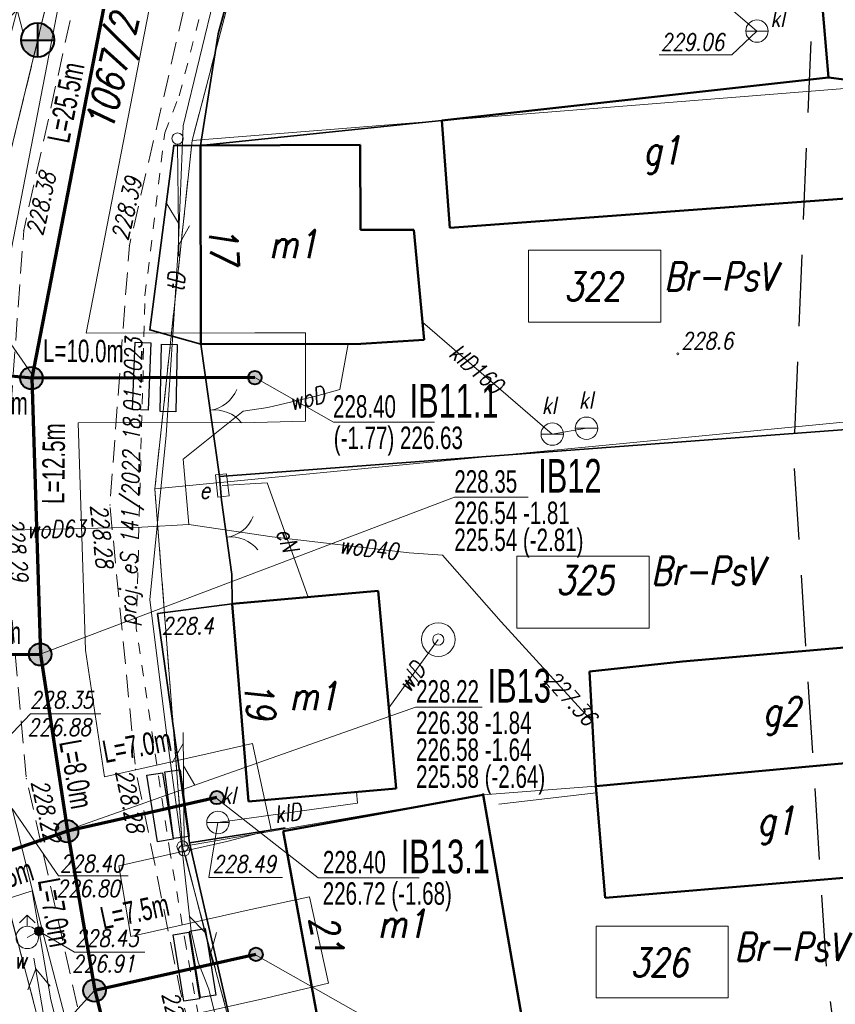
# Model space of a CAD drawing. Header units: millimetres. Extents: x 7436010 to 7436992, y 5663514 to 5666647.
# Tile 21 of 73: x 7436260 to 7436296, y 5663968 to 5664012. Entities that reach past the tile are written whole.
import ezdxf
from ezdxf.enums import TextEntityAlignment as Align

# ---------------------------------------------------------------- set-up
doc = ezdxf.new("R2010")
doc.units = ezdxf.units.MM
doc.header["$PDSIZE"] = 1
for name, pattern in [('$0$HIDDEN', [9.525, 6.35, -3.175]), ('1', [0]), ('2_EGBU_A', [0]), ('3', [1, 0.5, -0.5]), ('GDE', [0]), ('GUZ', [1.5, 1, -0.5]), ('KOU', [1.5, 1, -0.5])]:
    doc.linetypes.add(name, pattern=pattern)
for name, color, linetype, lineweight in [('1 OGRODZENIE', 7, 'BGT', 35), ('15 PRZEWODY KL', 34, 'Continuous', 18), ('17 SŁUPY TELEKOMUNIKACYJNE', 30, 'Continuous', 18), ('18 LINIE TELEKOMUNIAKCYJNE', 30, 'Continuous', 18), ('2 BRAMY FURTKI', 7, 'Continuous', 18), ('23 LINIE eN', 1, 'Continuous', 18), ('27 ZASUWY WODOCIĄGOWE ISTN', 5, 'Continuous', 18), ('29 HYDRANT', 5, 'Continuous', 18), ('30 WODOCIĄGI ISTN', 5, 'Continuous', 18), ('31 SZAMBO OSADNIK', 34, 'Continuous', 18), ('36 SZAFA eN', 1, 'Continuous', 18), ('37 PRZEWODY PODZIEMNE eN', 1, 'Continuous', 18), ('4 JEZDNIA MB', 7, 'KOU', 18), ('42 RZĘDNE WODOCIĄG', 5, 'Continuous', 18), ('43 RZĘDNE KL', 34, 'Continuous', 18), ('_AA_Kanalizacja grawitacyjna - trasa', 244, 'Continuous', 70), ('_AA_Odcinki boczne grawitacyjne 160mm - trasa', 30, 'Continuous', 70), ('_AA_Studnia kanalizacyjna bet.1000mm - symbol', 24, 'Continuous', 40), ('_AA_Studnia kanalizacyjna PP 600mm - symbol', 24, 'Continuous', 40), ('_DZIAŁKI DO POZWOLENIA', 110, 'Continuous', 9), ('_GG_Otwory geologiczne - symbole', 10, 'Continuous', 40), ('_J_rury AROT', 1, 'Continuous', 30), ('_LINIA ROZ.LOKA', 4, '$0$HIDDEN', 30), ('Dzialki', 7, 'GDE', 18), ('DZIALKI_SYT-WYS_T_0', 7, 'Continuous', 18), ('Działki zarys', 7, 'Continuous', 18), ('EADTD_T_0', 7, 'Continuous', 18), ('EBTPO_L_2', 7, '1', 18), ('EDZPD_L_1', 7, 'GDE', 18), ('EDZPP_T_0', 7, 'Continuous', 18), ('EDZTD_T_0', 7, 'Continuous', 18), ('EGBB_E_T_0', 7, 'Continuous', 18), ('EGBB_L_0', 7, '2_EGBU_A', 50), ('EKLTK_T_0', 96, 'Continuous', 18), ('GG_otwory_geologiczne_geolog', 10, 'Continuous', 40), ('Linie_odn', 7, 'Continuous', 9), ('obszar odziaływania inwestcyji', 80, 'Continuous', 20), ('Punkty', 7, 'Continuous', 18), ('PunPOMIAR1', 7, 'Continuous', 18), ('RzedPOMIAR1', 7, 'Continuous', 18), ('SIEC_ENERGETYCZNA_L_0', 1, '3', 18), ('SZOPO_L_0', 7, 'BGT', 35), ('UŻYTKI LINIE', 96, 'GUZ', 18), ('UŻYTKI OZNACZENIE', 96, 'Continuous', 18), ('WEKTOR PRZEWODY kl', 34, 'Continuous', 18), ('WEKTOR PRZEWODY TELEKOMUNIKACYJNE', 30, 'Continuous', 18), ('WEKTOR PRZEWODY wl', 5, 'Continuous', 18), ('WEKTOR RZĘDNE TERENU', 7, 'Continuous', 18), ('WEKTOR RZĘDNE WODOCIĄG wo', 5, 'Continuous', 18), ('WEKTOR STUDNIA GŁĘBINOWA', 5, 'Continuous', 18), ('WEKTOR SZAMBO', 34, 'Continuous', 18), ('WEKTOR WODOCIĄGI wo', 5, 'Continuous', 18)]:
    doc.layers.add(name, color=color, linetype=linetype, lineweight=lineweight)
for name, color, linetype in [('_AA_Studnia kanalizacyjna bet.1000mm - plamki', 255, 'Continuous'), ('_AA_Studnia kanalizacyjna PP 600mm - plamki', 24, 'Continuous'), ('_map', 7, 'Continuous'), ('TEKST ks przyłącz korek', 32, 'Continuous'), ('TEKST ks przyłącz L _ i', 32, 'Continuous'), ('TEKST ks sieć L _ i', 244, 'Continuous'), ('TEKST ks studnia', 244, 'Continuous')]:
    doc.layers.add(name, color=color, linetype=linetype)
doc.styles.add('K1_ACAD', font='romans.shx', dxfattribs={"width": 0.8, "oblique": 12})
doc.styles.add('PLAN 1 pop.', font='ARIALN.TTF', dxfattribs={"width": 0.8})
doc.styles.add('PLAN 2 pop.', font='ARIALN.TTF', dxfattribs={"width": 0.8})
doc.linetypes.add('BGT', pattern='A,3.75,[133,ltypeshp.shx,S=0.1875,R=0,X=0,Y=0],3.75', length=7.5)

# ---------------------------------------------------------------- blocks, each defined once
blk = doc.blocks.new('GRO')
at = {"linetype": 'Continuous'}
blk.add_circle((0, 0), 0.045, dxfattribs=at)
blk = doc.blocks.new('GRT')
at = {"linetype": 'Continuous'}
blk.add_circle((0, 0), 0.25, dxfattribs=at)
blk = doc.blocks.new('SZB')
at = {"linetype": 'Continuous'}
blk.add_line((-0.5, 0), (0.5, 0), dxfattribs=at)
blk.add_circle((0, 0), 0.5, dxfattribs=at)
blk = doc.blocks.new('BGB')
at = {"linetype": 'Continuous'}
for centre, start, end in [((-1.5, 0), 359.9995, 60), ((1.5, 0), 120, 180.0005)]:
    blk.add_arc(centre, 1.5, start, end, dxfattribs=at)
blk = doc.blocks.new('STE')
at = {"linetype": 'Continuous'}
for p, q in [((0.5, 0.25), (-0.5, 0.25)), ((-0.5, 0.25), (-0.5, -0.25)), ((0.5, -0.25), (0.5, 0.25)), ((-0.5, -0.25), (0.5, -0.25))]:
    blk.add_line(p, q, dxfattribs=at)
blk = doc.blocks.new('SLS')
at = {"linetype": 'Continuous'}
blk.add_circle((0, 0), 0.25, dxfattribs=at)
blk = doc.blocks.new('PLT')
at = {"linetype": 'Continuous'}
for p, q in [((3.9, 0.5), (4.76605, 0)), ((0.25, 0), (5.25, 0)), ((3.76605, 0), (2.9, -0.5))]:
    blk.add_line(p, q, dxfattribs=at)
blk = doc.blocks.new('PNN')
at = {"linetype": 'Continuous'}
for p, q in [((3.9, 0.5), (4.76605, 0)), ((0.25, 0), (5.25, 0)), ((4.76605, 0), (3.9, -0.5))]:
    blk.add_line(p, q, dxfattribs=at)
blk = doc.blocks.new('ZAS')
at = {"linetype": 'Continuous'}
for radius in [0.2, 0.175, 0.15, 0.125, 0.1, 0.075, 0.05, 0.025, 0.00715]:
    blk.add_circle((0, 0), radius, dxfattribs=at)
blk = doc.blocks.new('HYP')
at = {"linetype": 'Continuous'}
for p, q in [((0, 1), (-0.35355, 0.64645)), ((0, 1), (0.35355, 0.64645)), ((0, 0.5), (0, 1))]:
    blk.add_line(p, q, dxfattribs=at)
blk.add_circle((0, 0), 0.5, dxfattribs=at)
blk = doc.blocks.new('WSP')
at = {"linetype": 'Continuous'}
blk.add_circle((0, 0), 0.045, dxfattribs=at)
blk = doc.blocks.new('STD')
at = {"linetype": 'Continuous'}
for radius in [0.75, 0.25]:
    blk.add_circle((0, 0), radius, dxfattribs=at)
blk = doc.blocks.new('STUDZ')
at = {"layer": '1 OGRODZENIE', "flags": 128}
for points in [[(7436272.77, 5664026.87), (7436269.94, 5664016.4), (7436269.67, 5664015.22), (7436268.56, 5664011.14), (7436267.764, 5664006.174)], [(7436267.764, 5664006.174), (7436278.524, 5664007.286)], [(7436267.764, 5664006.174), (7436266.58, 5664006.17), (7436265.51, 5663997.95), (7436267.784, 5663997.322), (7436268.62, 5663991.42), (7436268.71, 5663990.36), (7436269.17, 5663987.06), (7436269.177, 5663985.742)], [(7436268.62, 5663991.42), (7436301.526, 5663993.885)], [(7436269.177, 5663985.742), (7436265.86, 5663985.31), (7436267.28, 5663975.1)]]:
    blk.add_lwpolyline(points, dxfattribs=at)
at = {"layer": '15 PRZEWODY KL', "flags": 128}
blk.add_lwpolyline([(7436292.58, 5664011.27), (7436285.578, 5664017.285)], dxfattribs=at)
at = {"layer": '30 WODOCIĄGI ISTN', "flags": 128}
blk.add_lwpolyline([(7436260.05, 5663970.88), (7436260.57, 5663971.16)], dxfattribs=at)
at = {"layer": '37 PRZEWODY PODZIEMNE eN', "flags": 128}
blk.add_lwpolyline([(7436268.74, 5663991.02), (7436270.74, 5663991.13), (7436272.566, 5663986.048)], dxfattribs=at)
at = {"layer": '4 JEZDNIA MB', "flags": 128}
for points in [[(7436276.67, 5664066.8), (7436275.37, 5664062.35), (7436268.02, 5664034.9), (7436262.85, 5664015.76), (7436259.89, 5664002.38), (7436258.96, 5663989.67), (7436260.01, 5663977.96), (7436262.3, 5663967.71), (7436270.91, 5663933.15)], [(7436281.33, 5664065.85), (7436279.98, 5664061.11), (7436273.28, 5664035.06), (7436273.06, 5664033.92), (7436267.57, 5664014.57), (7436264.6, 5664001.72), (7436263.73, 5663990.15), (7436264.88, 5663978.37)], [(7436275.37, 5663934.76), (7436266.87, 5663968.5), (7436264.88, 5663978.37)]]:
    blk.add_lwpolyline(points, dxfattribs=at)
at = {"layer": '42 RZĘDNE WODOCIĄG', "flags": 128}
for points in [[(7436258.34, 5663978.9), (7436260.191, 5663980.839), (7436263.323, 5663980.839)], [(7436265.293, 5663970.23), (7436262.15, 5663970.23), (7436260.57, 5663971.16)]]:
    blk.add_lwpolyline(points, dxfattribs=at)
at = {"layer": '43 RZĘDNE KL', "flags": 128}
for points in [[(7436292.58, 5664011.27), (7436291.457, 5664010.211), (7436288.218, 5664010.211)], [(7436268.55, 5663976), (7436268.147, 5663973.556), (7436271.427, 5663973.556)]]:
    blk.add_lwpolyline(points, dxfattribs=at)
at = {"layer": 'Dzialki'}
for p, q in [((7436301.818, 5663979.145), (7436285.39, 5663977.62)), ((7436285.39, 5663977.62), (7436280.37, 5663977.24)), ((7436280.37, 5663977.24), (7436266.97, 5663974.93)), ((7436266.97, 5663974.93), (7436271.21, 5663959.1))]:
    blk.add_line(p, q, dxfattribs=at)
at = {"layer": 'Działki zarys', "flags": 128}
blk.add_lwpolyline([(7436265.736, 5663990.877), (7436266.97, 5663974.93)], dxfattribs=at)
at = {"layer": 'EBTPO_L_2'}
blk.add_line((7436285.415, 5663977.32), (7436281.075, 5663976.815), dxfattribs=at)
at = {"layer": 'EDZPD_L_1'}
for p, q in [((7436258.843, 5664003.989), (7436276.333, 5664075.95)), ((7436267.398, 5664006.396), (7436275.415, 5664037.05)), ((7436267.398, 5664006.396), (7436301.224, 5664009.086)), ((7436265.736, 5663990.877), (7436267.398, 5664006.396)), ((7436265.736, 5663990.877), (7436301.517, 5663994.334)), ((7436261.76, 5663962.545), (7436257.825, 5663977.517))]:
    blk.add_line(p, q, dxfattribs=at)
at = {"layer": 'EGBB_L_0'}
for p, q in [((7436295.197, 5664015.866), (7436295.764, 5664009.196)), ((7436278.524, 5664007.286), (7436295.764, 5664009.196)), ((7436295.764, 5664009.196), (7436298.815, 5664008.799)), ((7436278.524, 5664007.286), (7436278.88, 5664002.496)), ((7436267.764, 5664006.174), (7436274.885, 5664006.192)), ((7436267.764, 5664006.174), (7436267.784, 5663997.322)), ((7436274.885, 5664006.192), (7436274.899, 5664002.411)), ((7436278.88, 5664002.496), (7436299.16, 5664003.999)), ((7436274.899, 5664002.411), (7436277.28, 5664002.414)), ((7436277.28, 5664002.414), (7436277.745, 5663997.514)), ((7436267.784, 5663997.322), (7436274.915, 5663997.33)), ((7436274.915, 5663997.33), (7436277.745, 5663997.514)), ((7436269.177, 5663985.742), (7436275.697, 5663986.33)), ((7436275.697, 5663986.33), (7436276.497, 5663977.52)), ((7436269.177, 5663985.742), (7436269.916, 5663976.932)), ((7436289.262, 5663983.175), (7436301.717, 5663984.25)), ((7436285.112, 5663982.73), (7436289.262, 5663983.175)), ((7436285.112, 5663982.73), (7436285.39, 5663977.62)), ((7436285.39, 5663977.62), (7436301.818, 5663979.145)), ((7436285.39, 5663977.62), (7436285.81, 5663972.64)), ((7436269.916, 5663976.932), (7436276.497, 5663977.52)), ((7436271.45, 5663975.62), (7436280.37, 5663977.24)), ((7436280.37, 5663977.24), (7436282.08, 5663967.4)), ((7436271.45, 5663975.62), (7436273.26, 5663965.78)), ((7436285.81, 5663972.64), (7436301.921, 5663974.004))]:
    blk.add_line(p, q, dxfattribs=at)
at = {"layer": 'PunPOMIAR1'}
for p in [(7436259.89, 5664002.38), (7436264.6, 5664001.72), (7436263.73, 5663990.15), (7436265.86, 5663985.31), (7436264.88, 5663978.37), (7436260.01, 5663977.96), (7436266.87, 5663968.5)]:
    blk.add_point(p, dxfattribs=at)
at = {"layer": 'SIEC_ENERGETYCZNA_L_0'}
for p, q in [((7436266.824, 5664008.389), (7436268.172, 5664013.616)), ((7436266.18, 5664006.726), (7436266.824, 5664008.389)), ((7436265.295, 5663999.476), (7436266.18, 5664006.726)), ((7436264.908, 5663984.64), (7436265.295, 5663999.476)), ((7436266.421, 5663974.615), (7436264.908, 5663984.64)), ((7436267.127, 5663970.458), (7436266.421, 5663974.615)), ((7436268.039, 5663965.418), (7436267.127, 5663970.458))]:
    blk.add_line(p, q, dxfattribs=at)
at = {"layer": 'SZOPO_L_0'}
for p, q in [((7436267.28, 5663975.1), (7436271.54, 5663975.77)), ((7436269.44, 5663965.71), (7436267.28, 5663975.1))]:
    blk.add_line(p, q, dxfattribs=at)
at = {"layer": 'UŻYTKI LINIE', "flags": 128}
for points in [[(7436291.78, 5664098.98), (7436285.17, 5664074.32), (7436277.728, 5664045.894), (7436275.415, 5664037.05), (7436267.398, 5664006.396), (7436265.736, 5663990.877), (7436266.97, 5663974.93), (7436271.21, 5663959.1), (7436275.289, 5663945.265), (7436279.247, 5663930.759), (7436282.686, 5663916.782), (7436290.253, 5663883.997), (7436291.924, 5663877.505), (7436293.148, 5663871.537), (7436293.303, 5663870.782), (7436298.029, 5663851.349), (7436300.076, 5663842.932), (7436302.735, 5663832.544), (7436306.06, 5663818.61), (7436309.78, 5663804.08), (7436311.416, 5663799.459), (7436315.724, 5663789.291), (7436324.768, 5663771.514)], [(7436248.805, 5664072.792), (7436251.804, 5664072.737), (7436251.359, 5664048.297), (7436252.468, 5664037.577), (7436253.535, 5664027.361), (7436254.433, 5664017.259), (7436258.032, 5664004.07), (7436258.843, 5664003.989), (7436276.333, 5664075.95)], [(7436299.772, 5663807.815), (7436293.961, 5663830.527), (7436291.344, 5663840.752), (7436290.066, 5663846.007), (7436284.582, 5663868.615), (7436282.649, 5663876.996), (7436280.847, 5663884.808), (7436280.017, 5663888.28), (7436279.105, 5663892.097), (7436273.464, 5663915.703), (7436268.413, 5663936.84), (7436267.384, 5663941.146), (7436261.76, 5663962.545), (7436257.825, 5663977.517), (7436257.715, 5663985.662), (7436257.599, 5663994.26), (7436254.813, 5664004.471), (7436251.468, 5664016.728), (7436250.549, 5664027.072), (7436249.484, 5664037.267), (7436248.356, 5664048.169), (7436248.671, 5664065.433), (7436248.805, 5664072.792)]]:
    blk.add_lwpolyline(points, dxfattribs=at)
at = {"layer": 'WEKTOR PRZEWODY kl', "flags": 128}
for points in [[(7436284.98, 5663993.568), (7436283.455, 5663993.31), (7436277.671, 5663998.293)], [(7436268.55, 5663976), (7436274.769, 5663976.861), (7436274.725, 5663977.362)]]:
    blk.add_lwpolyline(points, dxfattribs=at)
at = {"layer": 'WEKTOR PRZEWODY TELEKOMUNIKACYJNE', "flags": 128}
blk.add_lwpolyline([(7436268.448, 5664013.055), (7436266.992, 5664007.049), (7436266.772, 5664001.549), (7436266.573, 5663998.199), (7436266.245, 5663993.254), (7436265.512, 5663985.925), (7436266.286, 5663979.762), (7436266.928, 5663975.042), (7436267.352, 5663971.153), (7436267.668, 5663969.778), (7436268.135, 5663968.571), (7436269.119, 5663964.63)], dxfattribs=at)
at = {"layer": 'WEKTOR PRZEWODY wl', "flags": 128}
blk.add_lwpolyline([(7436278.372, 5663984.154), (7436276.17, 5663981.113)], dxfattribs=at)
at = {"layer": 'WEKTOR RZĘDNE WODOCIĄG wo', "flags": 128}
blk.add_lwpolyline([(7436259.373, 5663976.632), (7436261.435, 5663973.624), (7436264.542, 5663973.624)], dxfattribs=at)
at = {"layer": 'WEKTOR WODOCIĄGI wo', "flags": 128}
for points in [[(7436255.521, 5663999.091), (7436255.727, 5663995.153), (7436256.017, 5663988.946), (7436259.292, 5663989.031), (7436265.149, 5663989.166), (7436267.256, 5663989.28), (7436270.973, 5663988.735), (7436277.075, 5663988.012), (7436278.564, 5663987.907), (7436281.177, 5663984.938), (7436285.233, 5663980.495)], [(7436267.256, 5663989.28), (7436267.002, 5663992.185), (7436269.678, 5663994.337), (7436270.769, 5663994.488), (7436272.916, 5663995.004), (7436273.976, 5663995.303), (7436274.351, 5663997.33)], [(7436259.373, 5663976.632), (7436260.711, 5663971.216)], [(7436260.711, 5663971.216), (7436260.57, 5663971.16)], [(7436260.711, 5663971.216), (7436262.286, 5663965.208)]]:
    blk.add_lwpolyline(points, dxfattribs=at)
at = {"layer": '17 SŁUPY TELEKOMUNIKACYJNE', "rotation": 0.0622539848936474}
for p in [(7436266.75, 5664006.48), (7436267.04, 5663974.76)]:
    blk.add_blockref('SLS', p, dxfattribs=at)
at = {"layer": '18 LINIE TELEKOMUNIAKCYJNE'}
for p, rotation in [((7436266.75, 5664006.48), 270.5238118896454), ((7436267.04, 5663974.76), 90.52381188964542), ((7436267.04, 5663974.76), 284.3009765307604)]:
    blk.add_blockref('PLT', p, dxfattribs=dict(at, rotation=rotation))
at = {"layer": '2 BRAMY FURTKI'}
for p, rotation in [((7436268.202, 5663994.371), 278.0609422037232), ((7436268.94, 5663988.71), 277.9355504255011)]:
    blk.add_blockref('BGB', p, dxfattribs=dict(at, rotation=rotation))
at = {"layer": '23 LINIE eN'}
for p, rotation in [((7436258.38, 5664007.6), 75.24129045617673), ((7436261.23, 5663964.78), 99.75591087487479)]:
    blk.add_blockref('PNN', p, dxfattribs=dict(at, rotation=rotation))
at = {"layer": '27 ZASUWY WODOCIĄGOWE ISTN', "rotation": 264.6899967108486}
blk.add_blockref('ZAS', (7436260.57, 5663971.16), dxfattribs=at)
at = {"layer": '29 HYDRANT'}
blk.add_blockref('HYP', (7436260.05, 5663970.88), dxfattribs=at)
at = {"layer": '31 SZAMBO OSADNIK'}
for p in [(7436292.58, 5664011.27), (7436268.55, 5663976)]:
    blk.add_blockref('SZB', p, dxfattribs=at)
at = {"layer": '36 SZAFA eN', "rotation": 276.5120131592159}
blk.add_blockref('STE', (7436268.74, 5663991.02), dxfattribs=at)
at = {"layer": 'EDZPP_T_0'}
blk.add_blockref('GRT', (7436266.97, 5663974.93), dxfattribs=at)
at = {"layer": 'Punkty'}
for name, p in [('GRO', (7436285.39, 5663977.62)), ('GRO', (7436280.37, 5663977.24)), ('GRT', (7436266.97, 5663974.93))]:
    blk.add_blockref(name, p, dxfattribs=at)
at = {"layer": 'WEKTOR RZĘDNE TERENU', "rotation": 0.06340145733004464}
blk.add_blockref('WSP', (7436289.051, 5663996.884), dxfattribs=at)
at = {"layer": 'WEKTOR STUDNIA GŁĘBINOWA'}
blk.add_blockref('STD', (7436278.372, 5663984.154), dxfattribs=at)
at = {"layer": 'WEKTOR SZAMBO'}
for p in [(7436283.455, 5663993.31), (7436284.98, 5663993.568)]:
    blk.add_blockref('SZB', p, dxfattribs=at)
at = {"layer": '27 ZASUWY WODOCIĄGOWE ISTN', "style": 'K1_ACAD', "oblique": 12, "width": 0.8}
blk.add_text('w', height=0.75, dxfattribs=at).set_placement((7436259.459, 5663969.494))
at = {"layer": '31 SZAMBO OSADNIK', "style": 'K1_ACAD', "oblique": 12, "width": 0.8}
for p in [(7436293.176, 5664011.457), (7436268.709, 5663976.836)]:
    blk.add_text('kl', height=0.75, dxfattribs=at).set_placement(p)
at = {"layer": '36 SZAFA eN', "style": 'K1_ACAD', "oblique": 12, "width": 0.8}
blk.add_text('e', height=0.75, rotation=0.0617, dxfattribs=at).set_placement((7436267.734, 5663990.432))
at = {"layer": '37 PRZEWODY PODZIEMNE eN', "style": 'K1_ACAD', "oblique": 12, "width": 0.8}
blk.add_text('eN', height=0.75, rotation=289.7584, dxfattribs=at).set_placement((7436271.653, 5663988.589), align=Align.MIDDLE)
at = {"layer": '42 RZĘDNE WODOCIĄG', "style": 'K1_ACAD', "oblique": 12, "width": 0.8}
for s, p in [('228.35', (7436260.169, 5663981.09)), ('226.88', (7436260.058, 5663979.87)), ('228.43', (7436262.184, 5663970.472)), ('226.91', (7436262.04, 5663969.334))]:
    blk.add_text(s, height=0.75, dxfattribs=at).set_placement(p)
at = {"layer": '43 RZĘDNE KL', "style": 'K1_ACAD', "oblique": 12, "width": 0.8}
for s, p in [('229.06', (7436288.287, 5664010.403)), ('228.49', (7436268.307, 5663973.776))]:
    blk.add_text(s, height=0.75, dxfattribs=at).set_placement(p)
at = {"layer": 'DZIALKI_SYT-WYS_T_0', "style": 'K1_ACAD', "oblique": 12, "width": 0.8}
for s, p in [('322', (7436285.269, 5663999.892)), ('325', (7436284.909, 5663986.801)), ('326', (7436288.219, 5663969.766))]:
    blk.add_text(s, height=1.25, dxfattribs=at).set_placement(p, align=Align.MIDDLE)
at = {"layer": 'EADTD_T_0', "style": 'K1_ACAD', "oblique": 12, "width": 0.8}
for s, rotation, p in [('17', 273.2977, (7436268.181, 5664001.718)), ('19', 276.4112, (7436269.792, 5663981.378)), ('21', 282.0462, (7436272.778, 5663970.88))]:
    blk.add_text(s, height=1.25, rotation=rotation, dxfattribs=at).set_placement(p, align=Align.CENTER)
at = {"layer": 'EDZTD_T_0', "style": 'K1_ACAD', "oblique": 12, "width": 0.8}
blk.add_text('1067/2', height=1.25, rotation=76.9858, dxfattribs=at).set_placement((7436262.625, 5664007.036), align=Align.TOP_LEFT)
at = {"layer": 'EGBB_E_T_0', "style": 'K1_ACAD', "oblique": 12, "width": 0.8}
for s, p in [('g1', (7436288.353, 5664005.746)), ('m1', (7436271.91, 5664001.776)), ('m1', (7436272.822, 5663981.631)), ('g2', (7436293.683, 5663980.748)), ('g1', (7436293.434, 5663975.875)), ('m1', (7436276.761, 5663971.487))]:
    blk.add_text(s, height=1.25, dxfattribs=at).set_placement(p, align=Align.MIDDLE)
at = {"layer": 'EKLTK_T_0', "style": 'K1_ACAD', "oblique": 12, "width": 0.8}
blk.add_text('Br-PsV', height=1.25, dxfattribs=at).set_placement((7436291.581, 5663971.083), align=Align.TOP_LEFT)
at = {"layer": 'RzedPOMIAR1', "style": 'K1_ACAD', "oblique": 12, "width": 0.8}
for s, rotation, p in [('228.38', 77.5256, (7436260.73, 5664002.117)), ('228.39', 76.9858, (7436264.526, 5664001.9)), ('228.28', 275.5757, (7436262.864, 5663990.136)), ('228.29', 275.1238, (7436259.102, 5663989.535)), ('228.28', 281.3992, (7436263.98, 5663978.272)), ('228.22', 282.5939, (7436260.22, 5663977.807)), ('228.26', 284.1401, (7436266.037, 5663968.355))]:
    blk.add_text(s, height=0.75, rotation=rotation, dxfattribs=at).set_placement(p)
blk.add_text('228.4', height=0.75, dxfattribs=at).set_placement((7436266.044, 5663984.392))
at = {"layer": 'SIEC_ENERGETYCZNA_L_0', "style": 'K1_ACAD', "oblique": 12, "width": 0.8}
blk.add_text('proj. eS 141/2022 18.01.2023', height=0.75, rotation=88.8006, dxfattribs=at).set_placement((7436264.893, 5663984.77))
at = {"layer": 'UŻYTKI OZNACZENIE', "style": 'K1_ACAD', "oblique": 12, "width": 0.8}
for p in [(7436288.448, 5664000.958), (7436287.872, 5663987.844)]:
    blk.add_text('Br-PsV', height=1.25, dxfattribs=at).set_placement(p, align=Align.TOP_LEFT)
at = {"layer": 'WEKTOR PRZEWODY kl', "style": 'K1_ACAD', "oblique": 12, "width": 0.8}
for s, rotation, p in [('klD160', 319.2529, (7436280.078, 5663996.22)), ('klD', 7.8779, (7436271.66, 5663976.43))]:
    blk.add_text(s, height=0.75, rotation=rotation, dxfattribs=at).set_placement(p, align=Align.MIDDLE)
at = {"layer": 'WEKTOR PRZEWODY TELEKOMUNIKACYJNE', "style": 'K1_ACAD', "oblique": 12, "width": 0.8}
blk.add_text('tD', height=0.75, rotation=86.6093, dxfattribs=at).set_placement((7436266.685, 5664000.078), align=Align.MIDDLE)
at = {"layer": 'WEKTOR PRZEWODY wl', "style": 'K1_ACAD', "oblique": 12, "width": 0.8}
blk.add_text('wlD', height=0.75, rotation=54.0992, dxfattribs=at).set_placement((7436277.17, 5663982.494), align=Align.MIDDLE)
at = {"layer": 'WEKTOR RZĘDNE TERENU', "style": 'K1_ACAD', "oblique": 12, "width": 0.8}
blk.add_text('228.6', height=0.75, rotation=0.0634, dxfattribs=at).set_placement((7436289.208, 5663997.09))
at = {"layer": 'WEKTOR RZĘDNE WODOCIĄG wo', "style": 'K1_ACAD', "oblique": 12, "width": 0.8}
blk.add_text('227.36', height=0.75, rotation=312.3021, dxfattribs=at).set_placement((7436285.233, 5663980.495), align=Align.MIDDLE_RIGHT)
for s, p in [('228.40', (7436261.501, 5663973.795)), ('226.80', (7436261.347, 5663972.687))]:
    blk.add_text(s, height=0.75, dxfattribs=at).set_placement(p)
at = {"layer": 'WEKTOR SZAMBO', "style": 'K1_ACAD', "oblique": 12, "width": 0.8}
for p in [(7436284.64, 5663994.452), (7436282.991, 5663994.212)]:
    blk.add_text('kl', height=0.75, rotation=0.0634, dxfattribs=at).set_placement(p)
at = {"layer": 'WEKTOR WODOCIĄGI wo', "style": 'K1_ACAD', "oblique": 12, "width": 0.8}
for s, rotation, p in [('woD', 13.8768, (7436272.516, 5663994.908)), ('woD63', 1.3213, (7436261.333, 5663989.078)), ('woD40', 353.251, (7436275.267, 5663988.226))]:
    blk.add_text(s, height=0.75, rotation=rotation, dxfattribs=at).set_placement(p, align=Align.MIDDLE)
blk = doc.blocks.new('A$C759113EB')
at = {"linetype": '1'}
h = blk.add_hatch(color=1, dxfattribs=at)
h.dxf.hatch_style = 1
h.paths.add_polyline_path([(1.5, 1.5), (3, 1.5, 0.414214), (1.5, 3)])
h.paths.add_polyline_path([(1.5, 1.5), (0, 1.5, 0.414214), (1.5, 0)])
at = {"layer": 'GG_otwory_geologiczne_geolog', "color": 10}
for p, q in [((1.5, 3), (1.5, 0)), ((0, 1.5), (3, 1.5))]:
    blk.add_line(p, q, dxfattribs=at)
at = {"layer": 'GG_otwory_geologiczne_geolog', "color": 1}
for start, end in [(90, 180), (270, 0)]:
    blk.add_arc((1.5, 1.5), 1.5, start, end, dxfattribs=at)
at = {"layer": 'GG_otwory_geologiczne_geolog', "color": 10}
for start, end in [(0, 90), (180, 270)]:
    blk.add_arc((1.5, 1.5), 1.5, start, end, dxfattribs=at)

msp = doc.modelspace()

# ---------------------------------------------------------------- hatches: boundary and pattern name
at = {"layer": '_AA_Studnia kanalizacyjna bet.1000mm - plamki', "linetype": 'Continuous'}
h = msp.add_hatch(color=256, dxfattribs=at)
edge = h.paths.add_edge_path()
edge.add_arc((7436260.238, 5663995.804), 0.5, 0, 360)
h = msp.add_hatch(color=256, dxfattribs=at)
edge = h.paths.add_edge_path()
edge.add_arc((7436260.628, 5663983.494), 0.5, 0, 360)
h = msp.add_hatch(color=256, dxfattribs=at)
edge = h.paths.add_edge_path()
edge.add_arc((7436261.821, 5663975.611), 0.5, 0, 360)
h = msp.add_hatch(color=256, dxfattribs=at)
edge = h.paths.add_edge_path()
edge.add_arc((7436263.045, 5663968.513), 0.5, 0, 360)
at = {"layer": '_AA_Studnia kanalizacyjna PP 600mm - plamki', "linetype": 'Continuous'}
h = msp.add_hatch(color=30, dxfattribs=at)
edge = h.paths.add_edge_path()
edge.add_arc((7436270.195, 5663995.825), 0.3, 0, 360)
h = msp.add_hatch(color=30, dxfattribs=at)
edge = h.paths.add_edge_path()
edge.add_arc((7436268.504, 5663977.112), 0.3, 0, 360)
h = msp.add_hatch(color=30, dxfattribs=at)
edge = h.paths.add_edge_path()
edge.add_arc((7436270.244, 5663970.127), 0.3, 0, 360)

# ---------------------------------------------------------------- linework, layer by layer
at = {"layer": '_AA_Kanalizacja grawitacyjna - trasa'}
msp.add_lwpolyline([(7436265.145, 5664021.024), (7436260.251, 5663995.803), (7436260.642, 5663983.495), (7436261.834, 5663975.611), (7436263.058, 5663968.513), (7436268.647, 5663946.245), (7436269.939, 5663941.511), (7436271.448, 5663934.952), (7436275.254, 5663919.53), (7436276.487, 5663914.63), (7436277.851, 5663908.989), (7436283.839, 5663884.748), (7436291.293, 5663853.5), (7436295.498, 5663836.543), (7436297.14, 5663830.184), (7436303.857, 5663804.49), (7436307.643, 5663793.189), (7436322.2, 5663764.572), (7436333.516, 5663741.626), (7436339.623, 5663731.528)], dxfattribs=at)
at = {"layer": '_AA_Odcinki boczne grawitacyjne 160mm - trasa'}
for points in [[(7436260.251, 5663995.803), (7436257.141, 5663996.094)], [(7436270.195, 5663995.825), (7436260.251, 5663995.803)], [(7436260.642, 5663983.495), (7436257.765, 5663983.455)], [(7436268.504, 5663977.112), (7436261.834, 5663975.611)], [(7436261.834, 5663975.611), (7436255.749, 5663973.533)], [(7436270.244, 5663970.127), (7436263.058, 5663968.513)]]:
    msp.add_lwpolyline(points, dxfattribs=at)
at = {"layer": '_AA_Studnia kanalizacyjna bet.1000mm - symbol', "linetype": 'Continuous'}
for centre in [(7436260.238, 5663995.804), (7436260.628, 5663983.494), (7436261.821, 5663975.611), (7436263.045, 5663968.513)]:
    msp.add_circle(centre, 0.5, dxfattribs=at)
at = {"layer": '_AA_Studnia kanalizacyjna PP 600mm - symbol', "color": 30, "linetype": 'Continuous'}
for centre in [(7436270.195, 5663995.825), (7436268.504, 5663977.112), (7436270.244, 5663970.127)]:
    msp.add_circle(centre, 0.3, dxfattribs=at)
at = {"layer": '_DZIAŁKI DO POZWOLENIA'}
for points in [[(7436282.394, 5664001.503), (7436288.286, 5664001.503), (7436288.286, 5663998.302), (7436282.394, 5663998.302)], [(7436281.874, 5663987.866), (7436287.766, 5663987.866), (7436287.766, 5663984.665), (7436281.874, 5663984.665)], [(7436285.406, 5663971.389), (7436291.298, 5663971.389), (7436291.298, 5663968.188), (7436285.406, 5663968.188)]]:
    msp.add_lwpolyline(points, close=True, dxfattribs=at)
at = {"layer": '_J_rury AROT'}
for points in [[(7436265.562, 5663997.377), (7436265.437, 5663994.38), (7436264.738, 5663994.409), (7436264.863, 5663997.406)], [(7436266.729, 5663997.304), (7436266.674, 5663994.305), (7436265.974, 5663994.318), (7436266.029, 5663997.317)], [(7436266.07, 5663978.218), (7436266.546, 5663975.256), (7436265.855, 5663975.144), (7436265.379, 5663978.106)], [(7436266.871, 5663978.353), (7436267.264, 5663975.379), (7436266.57, 5663975.287), (7436266.177, 5663978.261)], [(7436267.245, 5663971.109), (7436267.721, 5663968.147), (7436267.03, 5663968.036), (7436266.554, 5663970.998)], [(7436267.981, 5663971.273), (7436268.457, 5663968.311), (7436267.766, 5663968.2), (7436267.29, 5663971.161)]]:
    msp.add_lwpolyline(points, close=True, dxfattribs=at)
at = {"layer": '_LINIA ROZ.LOKA', "ltscale": 0.5, "flags": 128}
msp.add_lwpolyline([(7436769.819, 5666386.172), (7436785.63, 5666401.9), (7436777.168, 5666339.855), (7436769.643, 5666284.835), (7436763.693, 5666241.333), (7436758.706, 5666204.871), (7436746.995, 5666120.477), (7436746.67, 5666118.16), (7436746, 5666112.25), (7436742.679, 5666086.949), (7436737.87, 5666050.31), (7436735.793, 5666034.48), (7436729.165, 5665983.959), (7436725.413, 5665955.369), (7436721.158, 5665922.936), (7436716.677, 5665892.746), (7436714.652, 5665879.501), (7436710.699, 5665853.651), (7436705.915, 5665822.364), (7436701.238, 5665791.78), (7436696.682, 5665761.986), (7436693.363, 5665740.276), (7436692.49, 5665734.57), (7436691.24, 5665725.21), (7436686.817, 5665692.279), (7436686.24, 5665687.98), (7436687.02, 5665687.872), (7436687.796, 5665687.765), (7436688.426, 5665687.677), (7436689.729, 5665687.497), (7436691.702, 5665687.224), (7436695.055, 5665686.76), (7436699.592, 5665686.132), (7436703.87, 5665685.495), (7436710.052, 5665684.688), (7436704.144, 5665626.716), (7436692.353, 5665554.027), (7436684.4, 5665507.895), (7436678.948, 5665476.375), (7436678.106, 5665452.583), (7436669.825, 5665424.532), (7436658.741, 5665384.423), (7436649.917, 5665353.223), (7436656.066, 5665352.41), (7436640.531, 5665294.184), (7436627.067, 5665248.662), (7436617.803, 5665220.557), (7436609.033, 5665184.743), (7436597.094, 5665145.042), (7436586.74, 5665104.181), (7436580.262, 5665077.607), (7436551.399, 5665080.628), (7436544.132, 5665053.462), (7436541.654, 5665043.684), (7436535.648, 5665019.894), (7436527.279, 5664986.713), (7436518.85, 5664953.127), (7436540.241, 5664951.286), (7436527.274, 5664905.085), (7436512.887, 5664848.872), (7436512.752, 5664848.252), (7436491.254, 5664843.656), (7436490.454, 5664840.416), (7436488.749, 5664840.174), (7436485.592, 5664828.52), (7436480.77, 5664810.687), (7436477.564, 5664798.832), (7436470.048, 5664771.067), (7436466.776, 5664758.912), (7436460.996, 5664737.529), (7436453.383, 5664709.453), (7436450.493, 5664698.657), (7436449.293, 5664694.235), (7436447.878, 5664689.001), (7436444.735, 5664677.411), (7436439.734, 5664658.879), (7436430.798, 5664625.844), (7436422.092, 5664592.636), (7436411.808, 5664553.448), (7436402.818, 5664519.107), (7436395.065, 5664489.579), (7436386.906, 5664458.419), (7436380.697, 5664434.655), (7436376.518, 5664418.897), (7436373.403, 5664406.849), (7436371.231, 5664398.643), (7436365.4, 5664376.386), (7436360.194, 5664356.586), (7436358.975, 5664351.964), (7436370.073, 5664349.716), (7436345.743, 5664252.376), (7436338.101, 5664221.811), (7436346.559, 5664219.638), (7436332.958, 5664172.827), (7436327.706, 5664153.961), (7436320.71, 5664127.647), (7436315.847, 5664109.043), (7436293.508, 5664105.672), (7436291.778, 5664098.993), (7436311.255, 5664095.216), (7436305.86, 5664069.899), (7436301.249, 5664052.498), (7436298.259, 5664034.704), (7436295.226, 5664016.7), (7436294.203, 5663992.362), (7436295.675, 5663969.316), (7436298.862, 5663944.903), (7436305.053, 5663922.416), (7436309.368, 5663907.37), (7436310.083, 5663904.279), (7436287.939, 5663894.265), (7436287.89, 5663894.23), (7436289.293, 5663888.169), (7436307.22, 5663896.421), (7436313.563, 5663878.366), (7436316.816, 5663864.356), (7436323.097, 5663841.843), (7436323.621, 5663840.346), (7436302.734, 5663832.549), (7436306.084, 5663818.609), (7436328.591, 5663826.53), (7436335.305, 5663807.875), (7436346.491, 5663776.834), (7436347.265, 5663774.439), (7436325.835, 5663769.718), (7436328.273, 5663765.489), (7436328.273, 5663765.489), (7436337.733, 5663749.257), (7436355.952, 5663758.124), (7436369.036, 5663743.036), (7436379.219, 5663723.732), (7436386.589, 5663707.332), (7436393.785, 5663687.445), (7436394.545, 5663683.162), (7436386.119, 5663681.18), (7436375.065, 5663673.191), (7436376.66, 5663669.404), (7436378.039, 5663665.373), (7436383.145, 5663649.886), (7436385.452, 5663641.268), (7436392.561, 5663614.937), (7436402.771, 5663597.554), (7436404.552, 5663594.357), (7436398.144, 5663579.556), (7436383.472, 5663579.872), (7436383.472, 5663598.954), (7436383.536, 5663613.755), (7436381.268, 5663622.159), (7436375.493, 5663643.653), (7436374.487, 5663647.412), (7436373.191, 5663652.22), (7436366.812, 5663649.775), (7436363.111, 5663660.126), (7436369.055, 5663664.529), (7436367.983, 5663667.458), (7436362.418, 5663663.455), (7436351.027, 5663690.171), (7436348.921, 5663700.662), (7436355.281, 5663701.413), (7436350.008, 5663711.545), (7436342.684, 5663723.842), (7436323.689, 5663721.102), (7436294.623, 5663770.744), (7436268.862, 5663766.229), (7436263.066, 5663785.818), (7436260.041, 5663784.815), (7436254.686, 5663782.735), (7436252.465, 5663789.248), (7436260.428, 5663792.401), (7436278.163, 5663799.499), (7436285.701, 5663801.994), (7436278.819, 5663825.679), (7436273.401, 5663846.926), (7436269.385, 5663864.936), (7436284.572, 5663868.617), (7436282.661, 5663876.992), (7436274.791, 5663875.665), (7436272.427, 5663887.404), (7436280.035, 5663888.292), (7436279.108, 5663892.091), (7436269.52, 5663890.933), (7436263.103, 5663914.553), (7436258.603, 5663935.854), (7436251.252, 5663959.731), (7436247.766, 5663974.333), (7436257.809, 5663977.446), (7436257.698, 5663985.662), (7436257.603, 5663994.259), (7436254.811, 5664004.46), (7436251.476, 5664016.715), (7436250.549, 5664027.068), (7436249.485, 5664037.257), (7436242.689, 5664037.334), (7436241.678, 5664048.834), (7436240.901, 5664065.752), (7436219.891, 5664094.241), (7436221.988, 5664101.65), (7436224.111, 5664100.45), (7436249.122, 5664102.024), (7436242.679, 5664108.296), (7436226.645, 5664128.307), (7436226.023, 5664140.261), (7436224.837, 5664141.852), (7436219.239, 5664143.564), (7436189.719, 5664143.162), (7436172.237, 5664151.732), (7436160.044, 5664157.699), (7436156.645, 5664159.354), (7436144.813, 5664164.949), (7436142.537, 5664166.012), (7436135.048, 5664171.548), (7436122.04, 5664181.325), (7436108.217, 5664191.494), (7436106.941, 5664192.438), (7436096.692, 5664202.791), (7436089.704, 5664209.893), (7436082.365, 5664217.233), (7436065.983, 5664208.509), (7436054.19, 5664202.177), (7436048.152, 5664211.644), (7436077.493, 5664231.589), (7436078.107, 5664230.801), (7436082.881, 5664224.701), (7436088.006, 5664218.657), (7436091.262, 5664215.402), (7436100.884, 5664205.311), (7436105.441, 5664200.58), (7436107, 5664198.997), (7436108.613, 5664197.357), (7436109.381, 5664196.579), (7436109.537, 5664196.424), (7436113.388, 5664193.768), (7436117.543, 5664190.756), (7436126.187, 5664184.59), (7436131.518, 5664180.704), (7436136.117, 5664196.766), (7436147.656, 5664192.776), (7436144.066, 5664181.29), (7436141.619, 5664173.448), (7436149.976, 5664169.141), (7436161.928, 5664163.007), (7436166.873, 5664160.461), (7436176.132, 5664155.711), (7436190.605, 5664148.285), (7436211.642, 5664148.485), (7436219.974, 5664148.576), (7436227.765, 5664146.175), (7436230.924, 5664142.228), (7436230.702, 5664137.627), (7436231.983, 5664130.138), (7436242.856, 5664115.225), (7436255.74, 5664102.74), (7436277.106, 5664081.501), (7436279.285, 5664110.772), (7436287.113, 5664140.297), (7436294.815, 5664168.383), (7436300.408, 5664167.926), (7436303.617, 5664180.054), (7436314.754, 5664222.52), (7436320.67, 5664244.509), (7436329.286, 5664276.326), (7436339.489, 5664314.222), (7436347.351, 5664343.307), (7436344.053, 5664344.135), (7436348.208, 5664369.312), (7436371.206, 5664451.734), (7436387.619, 5664516.956), (7436415.586, 5664621.211), (7436434.673, 5664694.676), (7436464.45, 5664803.668), (7436472.924, 5664837.816), (7436477.353, 5664838.622), (7436478.209, 5664841.782), (7436481.513, 5664853.977), (7436494.029, 5664899.688), (7436502.397, 5664930.227), (7436504.591, 5664938.275), (7436507.768, 5664949.805), (7436500.72, 5664950.002), (7436508.915, 5664982.673), (7436528.12, 5665058.555), (7436539.985, 5665099.162), (7436546.498, 5665097.773), (7436553.59, 5665124.943), (7436568.605, 5665185.165), (7436573.132, 5665202.815), (7436575.085, 5665210.138), (7436580.009, 5665229.574), (7436583.775, 5665244.514), (7436593.841, 5665284.253), (7436602.232, 5665317.293), (7436613.909, 5665363.64), (7436618.238, 5665380.682), (7436630.042, 5665427.092), (7436635.598, 5665448.858), (7436641.55, 5665472.258), (7436645.603, 5665488.174), (7436647.468, 5665501.708), (7436650.045, 5665519.827), (7436651.532, 5665531.047), (7436655.658, 5665560.729), (7436662.169, 5665607.706), (7436664.223, 5665622.584), (7436669.045, 5665657.294), (7436673.241, 5665687.673), (7436669.129, 5665688.355), (7436676.292, 5665740.38), (7436691.423, 5665845.086), (7436699.67, 5665904.313), (7436707.4, 5665965.125), (7436522.196, 5665967.371), (7436460.268, 5665974.019), (7436461.788, 5665994.07), (7436645.179, 5665988.69), (7436704.596, 5665987.733), (7436718.228, 5666087.224), (7436731.411, 5666189.827), (7436742.139, 5666261.152), (7436750.004, 5666316.478), (7436754.582, 5666343.797), (7436764.085, 5666343.133), (7436769.819, 5666386.172)], dxfattribs=at)
at = {"layer": 'Linie_odn'}
for points in [[(7436260.321, 5663995.873), (7436251.306, 5664008.846), (7436246.806, 5664008.846)], [(7436270.192, 5663995.837), (7436273.699, 5663993.843), (7436278.199, 5663993.843)], [(7436260.664, 5663983.515), (7436279.087, 5663990.499), (7436282.38, 5663990.499)], [(7436261.836, 5663975.666), (7436277.354, 5663981.14), (7436280.329, 5663981.14)], [(7436268.514, 5663977.062), (7436273.022, 5663973.538), (7436277.522, 5663973.538)], [(7436270.227, 5663970.101), (7436279.27, 5663964.987), (7436282.316, 5663964.987)], [(7436263.051, 5663968.518), (7436250.53, 5663954.756), (7436247.021, 5663954.756)]]:
    msp.add_lwpolyline(points, dxfattribs=at)
at = {"layer": 'obszar odziaływania inwestcyji', "ltscale": 2}
for points in [[(7436267.725, 5664037.95), (7436263.196, 5664021.48), (7436258.633, 5663997.963)], [(7436266.711, 5664018.598), (7436262.678, 5663997.809)], [(7436262.678, 5663997.809), (7436270.191, 5663997.825), (7436272.446, 5663997.825), (7436272.446, 5663993.89), (7436270.199, 5663993.825), (7436262.316, 5663993.808)], [(7436262.316, 5663993.808), (7436262.637, 5663983.677), (7436263.49, 5663978.034)], [(7436264.128, 5663974.078), (7436268.943, 5663975.161), (7436270.919, 5663975.672), (7436270.095, 5663979.52), (7436268.065, 5663979.063), (7436263.49, 5663978.034)], [(7436264.128, 5663974.078), (7436264.672, 5663970.926)], [(7436260.262, 5663972.961), (7436254.026, 5663970.952)], [(7436260.262, 5663972.961), (7436261.1, 5663968.099), (7436266.712, 5663945.738), (7436267.474, 5663942.944)], [(7436264.672, 5663970.926), (7436269.806, 5663972.079), (7436272.624, 5663972.692), (7436273.47, 5663968.846), (7436270.682, 5663968.176), (7436265.497, 5663967.011)]]:
    msp.add_lwpolyline(points, dxfattribs=at)

# ---------------------------------------------------------------- block references
at = {"layer": '_GG_Otwory geologiczne - symbole', "xscale": 0.5, "yscale": 0.5, "zscale": 0.5}
msp.add_blockref('A$C759113EB', (7436259.757, 5664010.119), dxfattribs=at)
at = {"layer": '_map'}
msp.add_blockref('STUDZ', (0, 0), dxfattribs=at)

# ---------------------------------------------------------------- texts
at = {"layer": 'TEKST ks przyłącz korek', "width": 0.8}
for s, height, style, p in [('IB11.1', 1.5, 'PLAN 1 pop.', (7436281.062, 5663994.043)), ('228.40', 1, 'PLAN 2 pop.', (7436276.483, 5663994.043)), ('(-1.77) 226.63', 1, 'PLAN 2 pop.', (7436279.468, 5663992.643)), ('IB13.1', 1.5, 'PLAN 1 pop.', (7436280.671, 5663973.738)), ('228.40', 1, 'PLAN 2 pop.', (7436276.031, 5663973.738)), ('226.72 (-1.68)', 1, 'PLAN 2 pop.', (7436278.977, 5663972.338))]:
    msp.add_text(s, height=height, dxfattribs=dict(at, style=style)).set_placement(p, align=Align.RIGHT)
at = {"layer": 'TEKST ks przyłącz L _ i', "style": 'PLAN 2 pop.', "width": 0.8}
for s, rotation, p in [('L=10.0m', 359.6172, (7436260.748, 5663996.528)), ('L=3.0m', 359.6172, (7436256.988, 5663994.2)), ('L=3.0m', 359.6172, (7436256.69, 5663983.977)), ('L=7.0m', 10.6537, (7436263.517, 5663978.646)), ('L=6.5m', 17.4333, (7436257.473, 5663972.535)), ('L=7.5m', 12.0878, (7436263.437, 5663971.23))]:
    msp.add_text(s, height=1, rotation=rotation, dxfattribs=at).set_placement(p)
at = {"layer": 'TEKST ks sieć L _ i', "style": 'PLAN 2 pop.', "width": 0.8}
for s, rotation, p in [('L=25.5m', 78.7461, (7436261.908, 5664006.227)), ('L=12.5m', 89.4064, (7436261.7, 5663990.193)), ('L=8.0m', 280.2072, (7436261.464, 5663979.584)), ('L=7.0m', 280.2072, (7436260.511, 5663973.42))]:
    msp.add_text(s, height=1, rotation=rotation, dxfattribs=at).set_placement(p)
at = {"layer": 'TEKST ks studnia', "width": 0.8}
for s, height, style, p in [('IB12', 1.5, 'PLAN 1 pop.', (7436282.822, 5663990.699)), ('228.35', 1, 'PLAN 2 pop.', (7436279.087, 5663990.699)), ('226.54 -1.81', 1, 'PLAN 2 pop.', (7436279.087, 5663989.299)), ('225.54 (-2.81)', 1, 'PLAN 2 pop.', (7436279.087, 5663988.099)), ('IB13', 1.5, 'PLAN 1 pop.', (7436280.566, 5663981.346)), ('228.22', 1, 'PLAN 2 pop.', (7436277.382, 5663981.346)), ('226.38 -1.84', 1, 'PLAN 2 pop.', (7436277.382, 5663979.946)), ('226.58 -1.64', 1, 'PLAN 2 pop.', (7436277.382, 5663978.746)), ('225.58 (-2.64)', 1, 'PLAN 2 pop.', (7436277.382, 5663977.546))]:
    msp.add_text(s, height=height, dxfattribs=dict(at, style=style)).set_placement(p)

doc.saveas('drawing.dxf')
